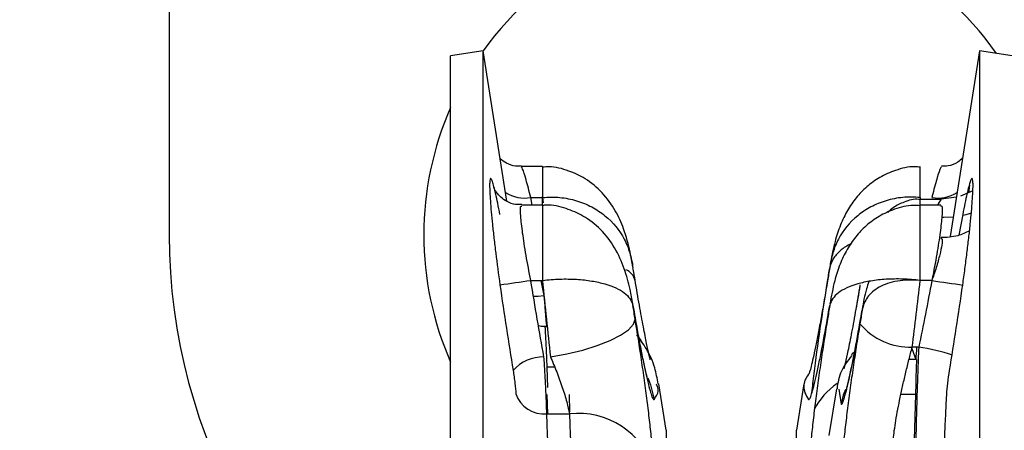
# Model space of a CAD drawing. Header units: inches. Extents: x 170 to 284, y 215 to 248.
# Tile 64 of 195: x 182.5047 to 182.5709, y 224.3109 to 224.3385. Entities that reach past the tile are written whole.
import ezdxf

# ---------------------------------------------------------------- set-up
doc = ezdxf.new("R2010")
doc.units = ezdxf.units.IN
doc.header["$LTSCALE"] = 0.25
doc.header["$MEASUREMENT"] = 0
doc.layers.add('ANNOTATIONS', color=1, linetype='Continuous')
doc.layers.add('RH BENCH MOUNT', color=7, linetype='Continuous')
doc.styles.add('ARIAL', font='arial.ttf', dxfattribs={"height": 0.09375})
doc.dimstyles.new('STANDARD$0', dxfattribs={"dimtxt": 0.09375, "dimasz": 0.09375, "dimexe": 0.03125, "dimexo": 0.046875, "dimgap": 0.09, "dimtad": 0, "dimtih": 1, "dimtoh": 1, "dimdec": 4, "dimzin": 0, "dimdsep": 46, "dimtxsty": 'ARIAL', "dimcen": 0.09, "dimadec": 0, "dimazin": 0, "dimtfac": 1, "dimtdec": 4, "dimtofl": 0, "dimtmove": 0, "dimatfit": 1, "dimfxl": 1, "dimtolj": 1, "dimtzin": 0, "dimarcsym": 0})

# ---------------------------------------------------------------- blocks, each defined once
blk = doc.blocks.new('*D34')
at = {"layer": 'ANNOTATIONS', "color": 0, "lineweight": -2, "transparency": 16777216}
for p, q in [((182.0619612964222, 225.1031551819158), (182.0619612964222, 225.3047460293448)), ((182.6176742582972, 224.2929873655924), (182.6176742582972, 225.3047460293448)), ((181.9682112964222, 225.2734960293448), (181.8744612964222, 225.2734960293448)), ((182.7114242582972, 225.2734960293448), (182.8051742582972, 225.2734960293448))]:
    blk.add_line(p, q, dxfattribs=at)
at = {"layer": 'ANNOTATIONS', "color": 0, "transparency": 16777216}
for points in [[(181.9682112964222, 225.2891210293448), (181.9682112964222, 225.2578710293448), (182.0619612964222, 225.2734960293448)], [(182.7114242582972, 225.2891210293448), (182.7114242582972, 225.2578710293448), (182.6176742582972, 225.2734960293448)]]:
    blk.add_solid(points, dxfattribs=at)
at = {"layer": 'defpoints', "color": 0, "transparency": 16777216}
for p in [(182.6176742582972, 225.2734960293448), (182.0619612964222, 225.0562801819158), (182.6176742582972, 224.2461123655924)]:
    blk.add_point(p, dxfattribs=at)
at = {"layer": 'ANNOTATIONS', "color": 0, "transparency": 16777216, "insert": (183.0954961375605, 225.2734960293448), "char_height": 0.09375, "attachment_point": 5, "style": 'ARIAL'}
blk.add_mtext('\\A1;24 1/2"', dxfattribs=at)

msp = doc.modelspace()

# ---------------------------------------------------------------- linework, layer by layer
at = {"layer": 'RH BENCH MOUNT'}
for p, q in [((182.5147612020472, 224.3528276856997), (182.5147612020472, 224.3240346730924)), ((182.5358693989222, 224.3364113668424), (182.5336924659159, 224.3360665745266)), ((182.5336924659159, 224.1442843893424), (182.5336924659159, 224.3360665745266)), ((182.5374714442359, 224.3262964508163), (182.5358693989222, 224.3364113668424)), ((182.5358693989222, 224.2013125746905), (182.5358693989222, 224.3364113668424)), ((182.5692695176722, 224.3364113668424), (182.5672903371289, 224.3239153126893)), ((182.5714464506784, 224.3360665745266), (182.5692695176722, 224.3364113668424)), ((182.5692695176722, 224.3364113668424), (182.5692695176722, 224.1366888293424)), ((182.5398696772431, 224.3286213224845), (182.5384375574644, 224.3286213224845)), ((182.5398696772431, 224.3286213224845), (182.5398696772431, 224.3265399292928)), ((182.5652692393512, 224.3265399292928), (182.5652692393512, 224.3286213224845)), ((182.5688139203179, 224.3269824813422), (182.5679888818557, 224.3266278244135)), ((182.5685773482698, 224.3273629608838), (182.5685180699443, 224.3268553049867)), ((182.5391818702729, 224.3260316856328), (182.5390843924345, 224.3265399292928)), ((182.5390843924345, 224.3265399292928), (182.5398696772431, 224.3265399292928)), ((182.5398696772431, 224.3260113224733), (182.5398696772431, 224.326599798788)), ((182.5398696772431, 224.3265399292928), (182.5399117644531, 224.3261778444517)), ((182.5652692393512, 224.3265399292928), (182.5652692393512, 224.3264172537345)), ((182.5666981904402, 224.3264172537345), (182.5652692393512, 224.3264172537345)), ((182.5652692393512, 224.3260316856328), (182.5652692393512, 224.3264172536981)), ((182.5677083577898, 224.3265545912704), (182.5666927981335, 224.3264264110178)), ((182.5398696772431, 224.3260316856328), (182.5384708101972, 224.3260316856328)), ((182.5398696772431, 224.3260316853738), (182.5398696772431, 224.3209642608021)), ((182.566666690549, 224.3260316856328), (182.5652692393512, 224.3260316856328)), ((182.5652692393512, 224.3209642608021), (182.5652692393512, 224.3260316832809)), ((182.568130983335, 224.3253969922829), (182.5678808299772, 224.3240101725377)), ((182.5390843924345, 224.3209642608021), (182.5398696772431, 224.3209642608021)), ((182.5397634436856, 224.3209642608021), (182.5399682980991, 224.3199524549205)), ((182.5660545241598, 224.3209642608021), (182.5652692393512, 224.3209642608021)), ((182.5660545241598, 224.3209560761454), (182.5652692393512, 224.3209560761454)), ((182.5460854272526, 224.3185585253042), (182.5458931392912, 224.319648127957)), ((182.5460829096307, 224.3185878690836), (182.5460988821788, 224.3184350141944)), ((182.5397314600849, 224.3179011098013), (182.5401535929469, 224.3178833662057)), ((182.5462233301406, 224.3173104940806), (182.546493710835, 224.3169329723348)), ((182.5647140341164, 224.3163975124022), (182.5649816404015, 224.3156527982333)), ((182.5651706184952, 224.316473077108), (182.5647335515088, 224.3164730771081)), ((182.5649816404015, 224.3156527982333), (182.5645216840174, 224.3156527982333)), ((182.5406862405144, 224.3151326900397), (182.5401572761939, 224.3151326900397)), ((182.5401572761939, 224.3151326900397), (182.5401991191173, 224.3137566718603)), ((182.5481804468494, 224.3108850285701), (182.5476853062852, 224.3140112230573)), ((182.5574525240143, 224.3140043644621), (182.5569584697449, 224.3108850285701)), ((182.5596314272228, 224.3136720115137), (182.5591354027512, 224.3105402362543)), ((182.559791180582, 224.3136467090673), (182.5599460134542, 224.3126318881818)), ((182.5401572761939, 224.313291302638), (182.5401967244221, 224.311994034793)), ((182.5417150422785, 224.3121325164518), (182.5416763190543, 224.313291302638)), ((182.5649816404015, 224.3132913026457), (182.5639717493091, 224.3132913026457)), ((182.5648899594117, 224.3102730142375), (182.5649816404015, 224.3132913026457)), ((182.5401572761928, 224.311994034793), (182.5416763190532, 224.311994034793)), ((182.5481804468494, 224.3108850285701), (182.5481804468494, 224.1622151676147)), ((182.5569584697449, 224.2103199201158), (182.5569584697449, 224.3108850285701))]:
    msp.add_line(p, q, dxfattribs=at)
at = {"layer": 'RH BENCH MOUNT', "flags": 128}
for points in [[(182.568722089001, 224.3254886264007), (182.568334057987, 224.3253681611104), (182.5681685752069, 224.3253279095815)], [(182.5674971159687, 224.3252208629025), (182.5668515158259, 224.3251903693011), (182.56672738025, 224.325191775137)], [(182.5392668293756, 224.3199028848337), (182.5395691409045, 224.3199115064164), (182.5399682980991, 224.3199524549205)], [(182.540405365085, 224.3158234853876), (182.5415093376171, 224.3160224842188), (182.5425714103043, 224.3162784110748), (182.5435512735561, 224.3165815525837), (182.5444117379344, 224.3169204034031), (182.5451201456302, 224.3172821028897), (182.5456496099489, 224.317652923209), (182.5459800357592, 224.318018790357), (182.5460988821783, 224.3183658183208)], [(182.539595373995, 224.3179318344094), (182.539786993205, 224.3178879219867), (182.5401572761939, 224.3178544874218)], [(182.5607780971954, 224.3161061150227), (182.5607062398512, 224.3160210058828), (182.5606434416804, 224.3159419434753)], [(182.5469500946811, 224.314404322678), (182.5471259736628, 224.3139535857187), (182.5473698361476, 224.3129634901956)], [(182.5602569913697, 224.3136341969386), (182.5600966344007, 224.3132434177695), (182.5599460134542, 224.3126318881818)]]:
    msp.add_lwpolyline(points, dxfattribs=at)
at = {"layer": 'RH BENCH MOUNT'}
for centre, radius, start, end in [((182.5530780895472, 224.3240346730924), 0.02119296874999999, 35.13297046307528, 144.2874352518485), ((182.5530780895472, 224.3240346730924), 0.02119296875, 156.1659360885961, 180), ((182.5386588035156, 224.3288960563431), 0.002394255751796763, 237.7256044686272, 280.2389731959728), ((182.5664801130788, 224.3288960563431), 0.0023942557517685, 259.7610268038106, 302.274395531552), ((182.5530780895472, 224.3240346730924), 0.03831688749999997, 180, 239.6069607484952), ((182.5530780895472, 224.3240346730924), 0.02119296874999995, 180, 203.8340639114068), ((182.5451244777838, 224.3207456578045), 0.0009931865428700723, 11.1604485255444, 69.5371278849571), ((182.5151218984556, 224.4845482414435), 0.1653297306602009, 277.6070350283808, 278.3336656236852), ((182.71239508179, 225.3401365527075), 1.029633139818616, 261.8289485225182, 261.9478711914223), ((182.5646287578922, 224.3209611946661), 0.004489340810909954, 220.5379335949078, 271.3375632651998), ((182.5632419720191, 224.303215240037), 0.01339738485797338, 71.70937429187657, 81.72311765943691), ((182.5399195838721, 224.3131214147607), 0.002702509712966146, 88.96715607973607, 138.6180362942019), ((182.5624024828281, 224.3100877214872), 0.004786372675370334, 124.684593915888, 152.932644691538), ((182.5399471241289, 224.3139437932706), 0.001961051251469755, 197.8827183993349, 276.1517985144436), ((182.5422651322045, 224.3066636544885), 0.005362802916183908, 17.84810958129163, 96.3035435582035)]:
    msp.add_arc(centre, radius, start, end, dxfattribs=at)
for points, knots in [([(182.5384356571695, 224.3286624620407), (182.5383101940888, 224.3286519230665), (182.5379688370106, 224.3286232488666), (182.5374851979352, 224.3288298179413), (182.5371349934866, 224.3290407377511), (182.5370209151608, 224.3291678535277), (182.5370157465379, 224.3291736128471)], [0, 0, 0, 0, 0.2374828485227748, 0.6461378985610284, 0.983967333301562, 1, 1, 1, 1]), ([(182.5681272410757, 224.329199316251), (182.5680213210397, 224.3291025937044), (182.5677488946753, 224.3288538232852), (182.56723099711, 224.3286378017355), (182.5668452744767, 224.3286497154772), (182.5666955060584, 224.3286543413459)], [0, 0, 0, 0, 0.2801274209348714, 0.7204878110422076, 1, 1, 1, 1]), ([(182.5390843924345, 224.3265399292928), (182.538973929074, 224.3269662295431), (182.5387533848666, 224.3278173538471), (182.5385128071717, 224.3285641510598), (182.5384436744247, 224.3285923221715), (182.5384093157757, 224.3286063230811)], [0, 0, 0, 0, 0.3354389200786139, 0.6697162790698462, 1, 1, 1, 1]), ([(182.5459452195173, 224.3218764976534), (182.5458886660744, 224.3222057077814), (182.5457412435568, 224.3230638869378), (182.5453973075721, 224.3243497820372), (182.5447833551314, 224.3257168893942), (182.5439280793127, 224.3268935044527), (182.5428346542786, 224.3278028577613), (182.541604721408, 224.3283727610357), (182.5406104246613, 224.3286406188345), (182.5400130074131, 224.3285924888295), (182.5398671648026, 224.3285807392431)], [0, 0, 0, 0, 0.1023913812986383, 0.2669120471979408, 0.400930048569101, 0.5507768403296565, 0.6992933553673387, 0.820893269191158, 0.9562761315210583, 1, 1, 1, 1]), ([(182.5652730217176, 224.32857991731), (182.5651473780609, 224.3285927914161), (182.5645861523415, 224.3286502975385), (182.5636462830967, 224.3284030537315), (182.562561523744, 224.3279375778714), (182.5616745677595, 224.3272966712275), (182.5609479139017, 224.326540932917), (182.560354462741, 224.3256712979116), (182.5598795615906, 224.3246763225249), (182.5595033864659, 224.3235083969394), (182.5593067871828, 224.3225561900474), (182.5592122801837, 224.3219881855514), (182.5591936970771, 224.3218764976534)], [0, 0, 0, 0, 0.0377120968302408, 0.1684525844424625, 0.2830554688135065, 0.3911327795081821, 0.4931830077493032, 0.595748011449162, 0.705296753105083, 0.8230141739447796, 0.9651989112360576, 1, 1, 1, 1]), ([(182.5666985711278, 224.3285558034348), (182.5666796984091, 224.3285600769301), (182.5666308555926, 224.3285711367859), (182.5664274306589, 224.3279502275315), (182.5662091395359, 224.3271516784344), (182.5660752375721, 224.3266218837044), (182.5660545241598, 224.3265399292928)], [0, 0, 0, 0, 0.2227631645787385, 0.5765136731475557, 0.9344905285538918, 1, 1, 1, 1]), ([(182.5370079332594, 224.3253969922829), (182.536955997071, 224.3256680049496), (182.5369058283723, 224.3259208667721), (182.5368109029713, 224.3263807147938), (182.5367658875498, 224.3265890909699), (182.5366806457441, 224.3269625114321), (182.5366401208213, 224.3271285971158), (182.5365660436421, 224.3274071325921), (182.5365323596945, 224.3275203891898), (182.5364715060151, 224.3276953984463), (182.5364441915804, 224.3277573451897), (182.5363970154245, 224.3278257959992), (182.5363773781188, 224.3278322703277), (182.536345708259, 224.3277911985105), (182.5363336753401, 224.3277436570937), (182.5363174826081, 224.3275922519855), (182.5363135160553, 224.3274898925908), (182.5363135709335, 224.3272352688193), (182.5363175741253, 224.3270828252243), (182.5363337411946, 224.3267264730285), (182.5363459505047, 224.3265228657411), (182.5363777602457, 224.326078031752), (182.5363974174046, 224.3258353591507), (182.5364443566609, 224.3253093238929), (182.5364718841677, 224.3250238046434), (182.5365330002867, 224.3244299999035), (182.5365667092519, 224.3241200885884), (182.5366404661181, 224.3234746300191), (182.5366808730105, 224.3231362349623), (182.536809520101, 224.3221028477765), (182.5369040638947, 224.3213967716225), (182.5370079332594, 224.320673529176)], [0, 0, 0, 0, 0.06249999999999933, 0.06249999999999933, 0.1249999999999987, 0.1249999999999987, 0.187499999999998, 0.187499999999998, 0.2499999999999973, 0.2499999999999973, 0.3124999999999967, 0.3124999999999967, 0.374999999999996, 0.374999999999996, 0.4374999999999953, 0.4374999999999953, 0.4999999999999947, 0.4999999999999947, 0.562499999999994, 0.562499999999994, 0.6249999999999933, 0.6249999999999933, 0.6874999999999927, 0.6874999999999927, 0.749999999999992, 0.749999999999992, 0.8124999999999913, 0.8124999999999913, 0.8749999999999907, 0.8749999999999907, 1, 1, 1, 1]), ([(182.568130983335, 224.320673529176), (182.5681829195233, 224.3210351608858), (182.5682330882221, 224.3213967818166), (182.568328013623, 224.3221049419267), (182.5683730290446, 224.3224532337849), (182.5684582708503, 224.3231381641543), (182.5684987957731, 224.3234775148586), (182.5685728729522, 224.324126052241), (182.5686065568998, 224.3244360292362), (182.5686674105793, 224.3250276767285), (182.568694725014, 224.3253109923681), (182.5687419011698, 224.3258400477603), (182.5687615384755, 224.3260829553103), (182.5687932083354, 224.3265266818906), (182.5688052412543, 224.3267275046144), (182.5688214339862, 224.3270852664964), (182.568825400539, 224.3272382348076), (182.5688253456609, 224.3274921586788), (182.5688213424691, 224.3275935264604), (182.5688051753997, 224.3277438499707), (182.5687929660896, 224.3277919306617), (182.5687611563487, 224.32783233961), (182.5687414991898, 224.3278253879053), (182.5686945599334, 224.32775692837), (182.5686670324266, 224.3276944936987), (182.5686059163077, 224.3275183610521), (182.5685722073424, 224.327404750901), (182.5684984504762, 224.3271271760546), (182.5684580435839, 224.3269616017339), (182.5683293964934, 224.3263977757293), (182.5682348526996, 224.3259390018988), (182.568130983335, 224.3253969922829)], [0, 0, 0, 0, 0.06249999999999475, 0.06249999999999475, 0.1249999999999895, 0.1249999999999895, 0.1874999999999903, 0.1874999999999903, 0.2499999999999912, 0.2499999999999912, 0.312499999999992, 0.312499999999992, 0.3749999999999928, 0.3749999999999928, 0.4374999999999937, 0.4374999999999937, 0.4999999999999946, 0.4999999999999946, 0.5624999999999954, 0.5624999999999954, 0.6249999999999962, 0.6249999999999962, 0.6874999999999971, 0.6874999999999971, 0.749999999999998, 0.749999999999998, 0.8124999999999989, 0.8124999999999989, 0.8749999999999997, 0.8749999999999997, 1, 1, 1, 1]), ([(182.5384773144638, 224.3260602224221), (182.5382866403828, 224.3260616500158), (182.5378893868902, 224.326064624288), (182.5373709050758, 224.3263127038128), (182.53698157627, 224.3266251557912), (182.5367525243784, 224.3269171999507), (182.5366425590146, 224.3271120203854), (182.5365976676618, 224.3272147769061), (182.536595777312, 224.3272208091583), (182.536594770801, 224.327224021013)], [0, 0, 0, 0, 0.1797195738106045, 0.3744306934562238, 0.5377529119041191, 0.672859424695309, 0.7804580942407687, 0.8831055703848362, 0.9999999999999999, 0.9999999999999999, 0.9999999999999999, 0.9999999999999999]), ([(182.5398696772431, 224.3265399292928), (182.5402601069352, 224.3265787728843), (182.5406512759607, 224.3265794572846), (182.5414209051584, 224.3265061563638), (182.5417945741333, 224.32643295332), (182.5425163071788, 224.3262175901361), (182.5428612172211, 224.3260759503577), (182.5435056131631, 224.3257347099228), (182.5438012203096, 224.3255377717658), (182.5446138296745, 224.3248744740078), (182.5450536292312, 224.3243320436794), (182.5455198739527, 224.3234461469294), (182.5456450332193, 224.323136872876), (182.5458376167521, 224.3224958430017), (182.5459045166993, 224.3221657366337), (182.5459498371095, 224.3218195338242)], [0, 0, 0, 0, 0.1250000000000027, 0.1250000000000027, 0.2500000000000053, 0.2500000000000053, 0.375000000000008, 0.375000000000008, 0.5000000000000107, 0.5000000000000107, 0.7499999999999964, 0.7499999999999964, 0.8749999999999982, 0.8749999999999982, 1, 1, 1, 1]), ([(182.5652692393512, 224.3265399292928), (182.5648788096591, 224.3265787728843), (182.5644876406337, 224.3265794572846), (182.5637180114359, 224.3265061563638), (182.563344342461, 224.32643295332), (182.5626226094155, 224.3262175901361), (182.5622776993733, 224.3260759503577), (182.5616333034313, 224.3257347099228), (182.5613376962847, 224.3255377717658), (182.5605250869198, 224.3248744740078), (182.5600852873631, 224.3243320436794), (182.5596190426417, 224.3234461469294), (182.5594938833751, 224.323136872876), (182.5593012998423, 224.3224958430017), (182.5592343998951, 224.3221657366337), (182.5591890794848, 224.3218195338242)], [0, 0, 0, 0, 0.1250000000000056, 0.1250000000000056, 0.2500000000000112, 0.2500000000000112, 0.3750000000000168, 0.3750000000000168, 0.5000000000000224, 0.5000000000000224, 0.7500000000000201, 0.7500000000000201, 0.87500000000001, 0.87500000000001, 1, 1, 1, 1]), ([(182.5652746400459, 224.3264017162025), (182.5652426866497, 224.3264069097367), (182.5648809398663, 224.3264657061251), (182.5642385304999, 224.3262658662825), (182.563534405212, 224.3259483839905), (182.5632127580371, 224.3256503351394), (182.5630937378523, 224.3255400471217)], [0, 0, 0, 0, 0.04029247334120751, 0.4561540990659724, 0.7987588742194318, 1, 1, 1, 1]), ([(182.566698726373, 224.3263801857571), (182.5666802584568, 224.3263842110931), (182.5666335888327, 224.3263943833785), (182.5665050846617, 224.3261605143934), (182.5664274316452, 224.3260191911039)], [0, 0, 0, 0, 0.3957159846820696, 1, 1, 1, 1]), ([(182.5390843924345, 224.3209642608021), (182.5389735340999, 224.321535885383), (182.5387522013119, 224.3226771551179), (182.5385174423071, 224.3242075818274), (182.5383923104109, 224.3253417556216), (182.5383733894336, 224.3259762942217), (182.5384434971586, 224.3259702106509), (182.5384711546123, 224.325967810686)], [0, 0, 0, 0, 0.2177565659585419, 0.434759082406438, 0.6493253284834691, 0.8616590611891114, 1, 1, 1, 1]), ([(182.5459411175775, 224.3193853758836), (182.5458838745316, 224.3197087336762), (182.5457445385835, 224.3204958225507), (182.5453972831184, 224.3217868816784), (182.5447683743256, 224.3231869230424), (182.543827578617, 224.3244161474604), (182.5426893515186, 224.3253070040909), (182.5414343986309, 224.3258353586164), (182.5404844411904, 224.3260702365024), (182.5399495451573, 224.3260133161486), (182.5398685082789, 224.3260046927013)], [0, 0, 0, 0, 0.1031228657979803, 0.2510125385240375, 0.4090056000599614, 0.565252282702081, 0.7136765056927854, 0.838143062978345, 0.9754786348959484, 0.9999999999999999, 0.9999999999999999, 0.9999999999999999, 0.9999999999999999]), ([(182.56526852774, 224.325985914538), (182.5651167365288, 224.3259993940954), (182.5645339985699, 224.3260511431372), (182.5635806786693, 224.3257933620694), (182.5625077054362, 224.3253174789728), (182.5616290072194, 224.3246705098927), (182.5609071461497, 224.3239071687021), (182.5603188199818, 224.3230320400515), (182.5598498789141, 224.3220320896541), (182.5594555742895, 224.3207976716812), (182.5592924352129, 224.3199038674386), (182.5591977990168, 224.3193853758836)], [0, 0, 0, 0, 0.04576452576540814, 0.1756934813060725, 0.290057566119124, 0.3991671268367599, 0.5016224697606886, 0.6054831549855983, 0.7160898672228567, 0.8353050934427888, 1, 1, 1, 1]), ([(182.566666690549, 224.3259593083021), (182.5666905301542, 224.3259732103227), (182.5667613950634, 224.3260145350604), (182.5667540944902, 224.3254637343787), (182.5666489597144, 224.324412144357), (182.5664302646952, 224.3229509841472), (182.5662090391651, 224.3217325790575), (182.5660752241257, 224.321067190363), (182.5660545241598, 224.3209642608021)], [0, 0, 0, 0, 0.1077019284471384, 0.3201515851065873, 0.5319870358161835, 0.7449978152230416, 0.9605534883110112, 0.9999999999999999, 0.9999999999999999, 0.9999999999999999, 0.9999999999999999]), ([(182.5685858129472, 224.3243076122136), (182.5683273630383, 224.3241800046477), (182.5677245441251, 224.3238823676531), (182.5670472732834, 224.3238563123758), (182.5666603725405, 224.3238414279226)], [0, 0, 0, 0, 0.4287355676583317, 0.9999999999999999, 0.9999999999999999, 0.9999999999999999, 0.9999999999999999]), ([(182.5606174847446, 224.3234280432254), (182.5604870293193, 224.3233609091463), (182.5602410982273, 224.3232343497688), (182.5598242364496, 224.3229307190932), (182.5594164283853, 224.3224945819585), (182.5592449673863, 224.3220715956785), (182.5591899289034, 224.3218233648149), (182.5591890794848, 224.3218195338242)], [0, 0, 0, 0, 0.1629170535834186, 0.3071268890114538, 0.644564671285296, 0.9945145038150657, 1, 1, 1, 1]), ([(182.5666667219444, 224.3237866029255), (182.5666905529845, 224.3237945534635), (182.5667611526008, 224.323818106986), (182.5667541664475, 224.3235050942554), (182.5666479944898, 224.3229055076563), (182.5664282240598, 224.3220749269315), (182.5662080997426, 224.3213888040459), (182.5660752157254, 224.3210143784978), (182.5660545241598, 224.3209560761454)], [0, 0, 0, 0, 0.1068257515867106, 0.3164720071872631, 0.526396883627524, 0.740054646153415, 0.9595235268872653, 1, 1, 1, 1]), ([(182.5398696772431, 224.3209642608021), (182.5402601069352, 224.3210124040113), (182.5406512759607, 224.3210426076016), (182.5414209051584, 224.3210672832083), (182.5417945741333, 224.3210617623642), (182.5425163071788, 224.3210175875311), (182.5428612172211, 224.3209789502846), (182.5435056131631, 224.3208731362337), (182.5438012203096, 224.3208068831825), (182.5446138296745, 224.32057237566), (182.5450536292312, 224.3203678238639), (182.5455198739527, 224.3200116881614), (182.5456450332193, 224.3198839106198), (182.5458376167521, 224.3196049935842), (182.5459045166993, 224.3194549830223), (182.5459498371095, 224.3192809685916)], [0, 0, 0, 0, 0.124999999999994, 0.124999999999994, 0.249999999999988, 0.249999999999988, 0.374999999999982, 0.374999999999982, 0.499999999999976, 0.499999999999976, 0.7499999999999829, 0.7499999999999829, 0.8749999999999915, 0.8749999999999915, 1, 1, 1, 1]), ([(182.5471199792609, 224.3156238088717), (182.5471167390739, 224.3156355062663), (182.5471081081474, 224.3156666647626), (182.5470206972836, 224.3160283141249), (182.5468725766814, 224.3167202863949), (182.5466539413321, 224.3178253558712), (182.5463876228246, 224.3192826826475), (182.5461787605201, 224.3204798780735), (182.5460650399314, 224.3211769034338), (182.5460510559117, 224.3212626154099)], [0, 0, 0, 0, 0.07663404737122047, 0.2041310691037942, 0.3694238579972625, 0.5604662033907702, 0.7630989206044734, 0.9708686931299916, 1, 1, 1, 1]), ([(182.5590400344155, 224.3209378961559), (182.5589660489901, 224.3204950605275), (182.558892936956, 224.320066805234), (182.5587485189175, 224.3192391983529), (182.5586774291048, 224.3188412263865), (182.5585408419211, 224.3180943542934), (182.5584748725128, 224.3177427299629), (182.5583478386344, 224.3170834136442), (182.5582864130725, 224.3167740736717), (182.5581725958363, 224.3162190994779), (182.5581197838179, 224.3159711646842), (182.5580225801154, 224.3155338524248), (182.5579778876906, 224.3153433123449), (182.5578599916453, 224.3148737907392), (182.5578030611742, 224.3146953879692), (182.5577690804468, 224.3146537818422)], [0, 0, 0, 0, 0.1249999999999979, 0.1249999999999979, 0.2499999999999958, 0.2499999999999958, 0.3749999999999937, 0.3749999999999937, 0.4999999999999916, 0.4999999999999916, 0.6249999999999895, 0.6249999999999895, 0.7499999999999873, 0.7499999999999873, 1, 1, 1, 1]), ([(182.5579908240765, 224.3134023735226), (182.5580363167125, 224.3138208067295), (182.5581708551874, 224.3150582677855), (182.5585455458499, 224.3177310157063), (182.5588753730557, 224.3198354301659), (182.5590400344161, 224.3208860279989)], [0, 0, 0, 0, 0.2037175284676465, 0.6024677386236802, 0.9999999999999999, 0.9999999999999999, 0.9999999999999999, 0.9999999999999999]), ([(182.5652692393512, 224.3209642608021), (182.5648788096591, 224.3210124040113), (182.5644876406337, 224.3210426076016), (182.5637180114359, 224.3210672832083), (182.563344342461, 224.3210617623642), (182.5626226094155, 224.3210175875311), (182.5622776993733, 224.3209789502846), (182.5616333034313, 224.3208731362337), (182.5613376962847, 224.3208068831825), (182.5605250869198, 224.32057237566), (182.5600852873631, 224.3203678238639), (182.5596190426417, 224.3200116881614), (182.5594938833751, 224.3198839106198), (182.5593012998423, 224.3196049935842), (182.559234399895, 224.3194549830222), (182.5591890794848, 224.3192809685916)], [0, 0, 0, 0, 0.1250000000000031, 0.1250000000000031, 0.2500000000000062, 0.2500000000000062, 0.3750000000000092, 0.3750000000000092, 0.5000000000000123, 0.5000000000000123, 0.7500000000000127, 0.7500000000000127, 0.8750000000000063, 0.8750000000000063, 1, 1, 1, 1]), ([(182.5652692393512, 224.3209560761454), (182.5650064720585, 224.3209857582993), (182.5647426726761, 224.3209969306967), (182.5642271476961, 224.3209831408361), (182.5639788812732, 224.3209585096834), (182.5635039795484, 224.3208768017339), (182.5632800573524, 224.3208199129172), (182.5628701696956, 224.3206809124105), (182.5626843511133, 224.3205992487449), (182.5621784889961, 224.3203201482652), (182.5619172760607, 224.3200903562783), (182.5615486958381, 224.3195775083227), (182.5614383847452, 224.3192958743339), (182.561366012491, 224.3189583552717)], [0, 0, 0, 0, 0.1250000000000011, 0.1250000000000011, 0.2500000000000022, 0.2500000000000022, 0.3750000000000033, 0.3750000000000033, 0.5000000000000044, 0.5000000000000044, 0.7500000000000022, 0.7500000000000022, 1, 1, 1, 1]), ([(182.5618221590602, 224.3208861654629), (182.5617644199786, 224.3207211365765), (182.5615489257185, 224.3201052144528), (182.5614461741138, 224.3194772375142), (182.5613709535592, 224.3190175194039)], [0, 0, 0, 0, 0.2679379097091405, 1, 1, 1, 1]), ([(182.5647335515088, 224.3164730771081), (182.5648252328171, 224.3171994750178), (182.5649157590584, 224.3179370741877), (182.5650946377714, 224.319434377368), (182.5651831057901, 224.3201952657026), (182.5652692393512, 224.3209560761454)], [0, 0, 0, 0, 0.5, 0.5, 1, 1, 1, 1]), ([(182.5612220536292, 224.3206606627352), (182.5611285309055, 224.3201078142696), (182.560933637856, 224.3189557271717), (182.5606567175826, 224.3174482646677), (182.5604152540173, 224.3162244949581), (182.5602449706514, 224.3154357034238), (182.5601462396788, 224.3150443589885), (182.5601398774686, 224.3150233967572), (182.5601378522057, 224.3150167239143)], [0, 0, 0, 0, 0.1906338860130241, 0.3972640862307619, 0.6037439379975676, 0.7838899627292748, 0.9312063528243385, 0.9999999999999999, 0.9999999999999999, 0.9999999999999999, 0.9999999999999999]), ([(182.5399682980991, 224.3199524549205), (182.5399912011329, 224.3196265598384), (182.5400135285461, 224.3193235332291), (182.5400443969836, 224.3189260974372), (182.540054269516, 224.3188027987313), (182.5400731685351, 224.31857470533), (182.5400822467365, 224.3184693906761), (182.5400989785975, 224.3182840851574), (182.5401066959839, 224.3182032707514), (182.5401208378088, 224.3180651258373), (182.5401273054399, 224.3180074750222), (182.5401443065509, 224.3178743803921), (182.5401524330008, 224.3178378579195), (182.5401572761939, 224.3178544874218)], [0, 0, 0, 0, 0.2499999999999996, 0.2499999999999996, 0.3749999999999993, 0.3749999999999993, 0.4999999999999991, 0.4999999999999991, 0.6249999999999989, 0.6249999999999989, 0.7499999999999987, 0.7499999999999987, 1, 1, 1, 1]), ([(182.5469685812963, 224.3142245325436), (182.5469699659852, 224.314220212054), (182.5469759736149, 224.3142014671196), (182.5469037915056, 224.3144560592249), (182.546773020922, 224.315006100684), (182.5465677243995, 224.3159674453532), (182.5463310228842, 224.3171795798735), (182.5461618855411, 224.3181476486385), (182.5460846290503, 224.3185898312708)], [0, 0, 0, 0, 0.04173413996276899, 0.1810682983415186, 0.3569464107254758, 0.5721517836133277, 0.8045727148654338, 0.9999999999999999, 0.9999999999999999, 0.9999999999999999, 0.9999999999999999]), ([(182.5460988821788, 224.3184350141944), (182.5461728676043, 224.3180081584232), (182.5462459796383, 224.3175988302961), (182.5463903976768, 224.3168149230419), (182.5464614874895, 224.3164417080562), (182.5465980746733, 224.3157488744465), (182.5466640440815, 224.3154266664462), (182.5467910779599, 224.3148310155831), (182.5468525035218, 224.314556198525), (182.5469663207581, 224.3140730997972), (182.5470191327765, 224.313862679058), (182.5471163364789, 224.3135035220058), (182.5471610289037, 224.3133539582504), (182.5472789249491, 224.3130097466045), (182.5473358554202, 224.312917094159), (182.5473698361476, 224.3129634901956)], [0, 0, 0, 0, 0.1249999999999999, 0.1249999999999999, 0.2499999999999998, 0.2499999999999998, 0.3749999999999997, 0.3749999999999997, 0.4999999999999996, 0.4999999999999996, 0.6249999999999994, 0.6249999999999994, 0.7499999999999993, 0.7499999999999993, 1, 1, 1, 1]), ([(182.5473698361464, 224.3083073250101), (182.5473528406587, 224.3086023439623), (182.5473299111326, 224.3089227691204), (182.5472724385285, 224.3096141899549), (182.5472381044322, 224.3099822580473), (182.5471598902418, 224.3107508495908), (182.5471158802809, 224.3111529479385), (182.5470182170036, 224.3119932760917), (182.5469642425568, 224.3124336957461), (182.5468503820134, 224.313322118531), (182.5467901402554, 224.3137733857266), (182.5466633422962, 224.3146899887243), (182.546596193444, 224.3151592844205), (182.5463898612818, 224.316557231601), (182.5462468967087, 224.3174708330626), (182.5460988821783, 224.3183658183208)], [0, 0, 0, 0, 0.1249999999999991, 0.1249999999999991, 0.2499999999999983, 0.2499999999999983, 0.3749999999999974, 0.3749999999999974, 0.4999999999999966, 0.4999999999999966, 0.6249999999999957, 0.6249999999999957, 0.7499999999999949, 0.7499999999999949, 1, 1, 1, 1]), ([(182.5577690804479, 224.3129634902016), (182.5577860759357, 224.3129402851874), (182.5578090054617, 224.3129523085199), (182.5578664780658, 224.3130464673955), (182.5579008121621, 224.3131285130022), (182.5579790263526, 224.3133577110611), (182.5580230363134, 224.3135050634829), (182.5581206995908, 224.3138662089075), (182.5581746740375, 224.314081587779), (182.5582885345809, 224.3145655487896), (182.5583487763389, 224.3148353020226), (182.5584755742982, 224.3154300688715), (182.5585427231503, 224.3157581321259), (182.5587490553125, 224.3168056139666), (182.5588920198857, 224.317581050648), (182.5590400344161, 224.3184350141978)], [0, 0, 0, 0, 0.1250000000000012, 0.1250000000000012, 0.2500000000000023, 0.2500000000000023, 0.3750000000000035, 0.3750000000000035, 0.5000000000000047, 0.5000000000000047, 0.6250000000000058, 0.6250000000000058, 0.750000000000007, 0.750000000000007, 1, 1, 1, 1]), ([(182.5590400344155, 224.3183658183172), (182.5589660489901, 224.3179184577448), (182.558892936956, 224.3174638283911), (182.5587485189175, 224.3165401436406), (182.5586774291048, 224.3160722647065), (182.5585408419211, 224.3151462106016), (182.5584748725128, 224.3146850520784), (182.5583478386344, 224.3137664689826), (182.5582864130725, 224.3133060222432), (182.5581725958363, 224.3124170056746), (182.5581197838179, 224.3119856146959), (182.5580225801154, 224.3111488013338), (182.5579778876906, 224.3107403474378), (182.5578599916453, 224.3095797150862), (182.5578030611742, 224.3088971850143), (182.5577690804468, 224.3083073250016)], [0, 0, 0, 0, 0.1250000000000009, 0.1250000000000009, 0.2500000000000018, 0.2500000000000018, 0.3750000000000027, 0.3750000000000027, 0.5000000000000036, 0.5000000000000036, 0.6250000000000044, 0.6250000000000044, 0.7500000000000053, 0.7500000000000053, 1, 1, 1, 1]), ([(182.5612258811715, 224.3182124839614), (182.5611438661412, 224.3177442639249), (182.5609613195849, 224.3167021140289), (182.560699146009, 224.3153652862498), (182.5604657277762, 224.3142997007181), (182.5603259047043, 224.3137314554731), (182.5602503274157, 224.3134974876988), (182.5602629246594, 224.3135311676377), (182.5602645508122, 224.3135355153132)], [0, 0, 0, 0, 0.1920096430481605, 0.4273692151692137, 0.6582100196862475, 0.84511289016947, 0.9800059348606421, 1, 1, 1, 1]), ([(182.5400265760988, 224.3178887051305), (182.5400443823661, 224.3175847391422), (182.5400853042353, 224.316886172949), (182.5401334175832, 224.3158860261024), (182.5401493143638, 224.3153840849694), (182.5401572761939, 224.3151326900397)], [0, 0, 0, 0, 0.2777205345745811, 0.6382496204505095, 1, 1, 1, 1]), ([(182.5599460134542, 224.3126318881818), (182.5599630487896, 224.3126091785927), (182.5599860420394, 224.3126218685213), (182.5600436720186, 224.3127175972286), (182.5600780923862, 224.3128005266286), (182.560156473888, 224.3130315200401), (182.5602005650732, 224.3131797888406), (182.5602983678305, 224.3135426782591), (182.5603523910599, 224.3137588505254), (182.5604662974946, 224.3142440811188), (182.5605265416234, 224.3145143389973), (182.5606532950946, 224.3151097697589), (182.5607203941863, 224.3154379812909), (182.5609264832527, 224.3164851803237), (182.561069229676, 224.3172598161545), (182.5612169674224, 224.3181122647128)], [0, 0, 0, 0, 0.1250000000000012, 0.1250000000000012, 0.2500000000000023, 0.2500000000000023, 0.3750000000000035, 0.3750000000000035, 0.5000000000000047, 0.5000000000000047, 0.6250000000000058, 0.6250000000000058, 0.750000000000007, 0.750000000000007, 1, 1, 1, 1]), ([(182.5612169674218, 224.3180433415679), (182.5611431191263, 224.3175968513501), (182.5610701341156, 224.317143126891), (182.5609259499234, 224.3162213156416), (182.5608549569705, 224.3157543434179), (182.5607185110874, 224.3148299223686), (182.5606525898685, 224.3143695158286), (182.560525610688, 224.3134523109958), (182.5604641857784, 224.3129924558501), (182.560350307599, 224.3121042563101), (182.5602974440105, 224.3116731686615), (182.5602001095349, 224.3108368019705), (182.560155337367, 224.3104284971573), (182.5600371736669, 224.309267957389), (182.5599800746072, 224.3085854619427), (182.559946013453, 224.3079959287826)], [0, 0, 0, 0, 0.1249999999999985, 0.1249999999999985, 0.249999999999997, 0.249999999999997, 0.3749999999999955, 0.3749999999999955, 0.499999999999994, 0.499999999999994, 0.6249999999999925, 0.6249999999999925, 0.749999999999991, 0.749999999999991, 1, 1, 1, 1]), ([(182.5476441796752, 224.3140094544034), (182.5475817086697, 224.3143762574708), (182.5474281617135, 224.3152778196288), (182.5468722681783, 224.3163988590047), (182.5464305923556, 224.3170044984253), (182.5462141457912, 224.3173012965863)], [0, 0, 0, 0, 0.2591389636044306, 0.6369354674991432, 1, 1, 1, 1]), ([(182.56346259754, 224.3102730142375), (182.5634971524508, 224.3106409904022), (182.5635552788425, 224.3110669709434), (182.5636750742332, 224.3117896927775), (182.5637203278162, 224.3120432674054), (182.5638184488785, 224.3125617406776), (182.5638716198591, 224.3128284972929), (182.5639858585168, 224.3133770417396), (182.5640472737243, 224.3136602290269), (182.5641739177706, 224.3142240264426), (182.5642395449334, 224.3145066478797), (182.5643751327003, 224.3150733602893), (182.5644455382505, 224.315359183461), (182.5645883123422, 224.3159228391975), (182.5646605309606, 224.3162001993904), (182.5647335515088, 224.3164730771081)], [0, 0, 0, 0, 0.2500000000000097, 0.2500000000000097, 0.375000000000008, 0.375000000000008, 0.5000000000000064, 0.5000000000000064, 0.6250000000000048, 0.6250000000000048, 0.7500000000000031, 0.7500000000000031, 0.8750000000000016, 0.8750000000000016, 1, 1, 1, 1]), ([(182.5651706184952, 224.316473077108), (182.5651591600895, 224.3161965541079), (182.5651479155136, 224.3159156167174), (182.5651258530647, 224.3153449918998), (182.5651150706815, 224.3150560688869), (182.565094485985, 224.3144843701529), (182.5650846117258, 224.3141997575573), (182.565065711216, 224.3136330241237), (182.5650566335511, 224.3133490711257), (182.5650399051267, 224.3128010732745), (182.5650321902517, 224.3125352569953), (182.5650180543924, 224.3120198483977), (182.5650115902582, 224.3117683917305), (182.564994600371, 224.3110543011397), (182.5649864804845, 224.3106348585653), (182.5649816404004, 224.3102730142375)], [0, 0, 0, 0, 0.1249999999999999, 0.1249999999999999, 0.2499999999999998, 0.2499999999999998, 0.3749999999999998, 0.3749999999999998, 0.4999999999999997, 0.4999999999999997, 0.6249999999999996, 0.6249999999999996, 0.7499999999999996, 0.7499999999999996, 1, 1, 1, 1]), ([(182.5649816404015, 224.3156527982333), (182.5649852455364, 224.3156581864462), (182.5649958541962, 224.3156740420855), (182.5650175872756, 224.3159307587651), (182.5650421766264, 224.3164017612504), (182.5650458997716, 224.3164730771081)], [0, 0, 0, 0, 0.3040179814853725, 0.8946193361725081, 1, 1, 1, 1]), ([(182.5401572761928, 224.311994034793), (182.5401524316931, 224.3122177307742), (182.5401440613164, 224.312483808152), (182.5401271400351, 224.3129221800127), (182.540120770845, 224.3130751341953), (182.540106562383, 224.3133948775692), (182.5400986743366, 224.3135625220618), (182.5400819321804, 224.3139008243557), (182.5400730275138, 224.3140727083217), (182.5400541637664, 224.3144219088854), (182.5400441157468, 224.3146007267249), (182.5400130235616, 224.3151335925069), (182.5399912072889, 224.315482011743), (182.5399682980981, 224.3158234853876)], [0, 0, 0, 0, 0.2500000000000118, 0.2500000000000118, 0.3750000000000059, 0.3750000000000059, 0.5000000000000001, 0.5000000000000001, 0.6249999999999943, 0.6249999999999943, 0.7499999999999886, 0.7499999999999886, 1, 1, 1, 1]), ([(182.540405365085, 224.3158234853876), (182.540548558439, 224.3154929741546), (182.5406876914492, 224.3151544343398), (182.5408897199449, 224.3146342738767), (182.5409559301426, 224.3144586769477), (182.5410818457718, 224.3141136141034), (182.5411420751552, 224.3139428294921), (182.5412566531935, 224.3136047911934), (182.5413114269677, 224.3134361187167), (182.5414115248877, 224.3131113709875), (182.5414569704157, 224.3129550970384), (182.5415787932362, 224.3125048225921), (182.5416408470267, 224.3122273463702), (182.5416763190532, 224.311994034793)], [0, 0, 0, 0, 0.2499999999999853, 0.2499999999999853, 0.3749999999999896, 0.3749999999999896, 0.4999999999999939, 0.4999999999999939, 0.6249999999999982, 0.6249999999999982, 0.7500000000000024, 0.7500000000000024, 1, 1, 1, 1]), ([(182.5606683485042, 224.315923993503), (182.5605296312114, 224.3157481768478), (182.5601891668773, 224.3153166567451), (182.5597874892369, 224.3145443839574), (182.5597042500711, 224.3138848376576), (182.5596786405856, 224.3136819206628)], [0, 0, 0, 0, 0.3225108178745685, 0.7915626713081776, 1, 1, 1, 1]), ([(182.5649816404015, 224.3132913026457), (182.5649852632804, 224.313491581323), (182.5649959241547, 224.3140809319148), (182.5650161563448, 224.3149078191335), (182.5650388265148, 224.3155903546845), (182.5650407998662, 224.3156497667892)], [0, 0, 0, 0, 0.3197057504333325, 0.9407829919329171, 1, 1, 1, 1]), ([(182.5378918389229, 224.3149079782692), (182.5379145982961, 224.3147690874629), (182.5379363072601, 224.3146272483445), (182.5379776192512, 224.3143377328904), (182.5379966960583, 224.3141934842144), (182.5380470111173, 224.3137782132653), (182.5380710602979, 224.3135256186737), (182.5380808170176, 224.3133416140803)], [0, 0, 0, 0, 0.2500000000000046, 0.2500000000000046, 0.5000000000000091, 0.5000000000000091, 1, 1, 1, 1]), ([(182.5670580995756, 224.3133416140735), (182.5670678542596, 224.3135255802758), (182.5670916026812, 224.3137753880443), (182.5671586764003, 224.3143296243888), (182.5672015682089, 224.3146302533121), (182.5672470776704, 224.3149079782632)], [0, 0, 0, 0, 0.5, 0.5, 1, 1, 1, 1]), ([(182.5577690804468, 224.3146537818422), (182.5575515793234, 224.3143874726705), (182.5574385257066, 224.3141142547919), (182.5574385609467, 224.3135507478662), (182.5575515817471, 224.3132604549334), (182.5577690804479, 224.3129634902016)], [0, 0, 0, 0, 0.5, 0.5, 1, 1, 1, 1]), ([(182.5473698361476, 224.3129634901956), (182.5475019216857, 224.3131514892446), (182.5477515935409, 224.3135068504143), (182.5476060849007, 224.3138338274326), (182.5475375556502, 224.3139878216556)], [0, 0, 0, 0, 0.5290365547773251, 1, 1, 1, 1]), ([(182.5670580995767, 224.2909540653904), (182.5668601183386, 224.2946805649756), (182.5667576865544, 224.2984101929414), (182.5667576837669, 224.3058740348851), (182.5668601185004, 224.3096078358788), (182.5670580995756, 224.3133416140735)], [0, 0, 0, 0, 0.5, 0.5, 1, 1, 1, 1]), ([(182.540201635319, 224.291179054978), (182.5403262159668, 224.2943697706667), (182.5405971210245, 224.3013080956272), (182.5403115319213, 224.308246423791), (182.5401572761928, 224.311994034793)], [0, 0, 0, 0, 0.4598682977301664, 1, 1, 1, 1]), ([(182.5416763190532, 224.311994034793), (182.5418450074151, 224.3082509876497), (182.5421624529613, 224.3012071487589), (182.5418582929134, 224.2941633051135), (182.5417157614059, 224.2908625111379)], [0, 0, 0, 0, 0.5313930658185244, 0.9999999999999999, 0.9999999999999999, 0.9999999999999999, 0.9999999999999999])]:
    msp.add_open_spline(points, degree=3, knots=knots, dxfattribs=at)
for points in [[(182.5460988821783, 224.3209378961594), (182.5460489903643, 224.3212365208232), (182.545999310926, 224.3215304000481), (182.5459498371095, 224.3218195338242)], [(182.5590400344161, 224.3208860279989), (182.5590899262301, 224.3211950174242), (182.5591396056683, 224.3215061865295), (182.5591890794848, 224.3218195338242)], [(182.5591890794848, 224.3218195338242), (182.5591396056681, 224.321530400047), (182.5590899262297, 224.3212365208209), (182.5590400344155, 224.3209378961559)], [(182.5399682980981, 224.3158234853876), (182.5396608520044, 224.3174960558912), (182.5393669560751, 224.319209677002), (182.5390843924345, 224.3209642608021)], [(182.5398696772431, 224.3209642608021), (182.5400427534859, 224.3192111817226), (182.5402211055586, 224.3174975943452), (182.540405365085, 224.3158234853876)], [(182.5660545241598, 224.3209560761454), (182.5657718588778, 224.3194254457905), (182.5654779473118, 224.3179310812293), (182.5651706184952, 224.316473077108)], [(182.5370079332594, 224.320673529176), (182.5372905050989, 224.3187059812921), (182.5375844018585, 224.3167841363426), (182.5378918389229, 224.3149079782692)], [(182.5612169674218, 224.320605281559), (182.5611228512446, 224.3200419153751), (182.5610301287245, 224.3195019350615), (182.560938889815, 224.3189853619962)], [(182.5672470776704, 224.3149079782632), (182.5675545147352, 224.3167841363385), (182.5678484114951, 224.31870598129), (182.568130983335, 224.320673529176)], [(182.5460988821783, 224.3183658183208), (182.5460489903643, 224.3186674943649), (182.545999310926, 224.3189725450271), (182.5459498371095, 224.3192809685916)], [(182.5459498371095, 224.3192809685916), (182.5459993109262, 224.3190048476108), (182.5460489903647, 224.3187228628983), (182.5460988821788, 224.3184350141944)], [(182.5590400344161, 224.3184350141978), (182.5590899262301, 224.3187228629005), (182.5591396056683, 224.3190048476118), (182.5591890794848, 224.3192809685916)], [(182.5591890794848, 224.3192809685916), (182.5591396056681, 224.3189725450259), (182.5590899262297, 224.3186674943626), (182.5590400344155, 224.3183658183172)], [(182.561366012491, 224.3189583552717), (182.5613165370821, 224.3186499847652), (182.5612668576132, 224.3183449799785), (182.5612169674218, 224.3180433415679)], [(182.5612169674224, 224.3181122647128), (182.5612668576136, 224.3184001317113), (182.5613165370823, 224.318682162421), (182.561366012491, 224.3189583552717)]]:
    msp.add_open_spline(points, degree=3, dxfattribs=at)

# ---------------------------------------------------------------- dimensions: what is measured, and where the dimension line sits
at = {"layer": 'ANNOTATIONS'}
dim = msp.add_linear_dim(base=(182.6176742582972, 225.2734960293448), p1=(182.0619612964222, 225.0562801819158), p2=(182.6176742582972, 224.2461123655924), angle=7.016709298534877e-15, text='24 1/2"', dimstyle='STANDARD$0', dxfattribs=at)
dim.commit()
dim.dimension.update_dxf_attribs({"geometry": '*D34', "text_midpoint": (183.0954961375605, 225.2734960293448), "dimtype": 160})

doc.saveas('drawing.dxf')
